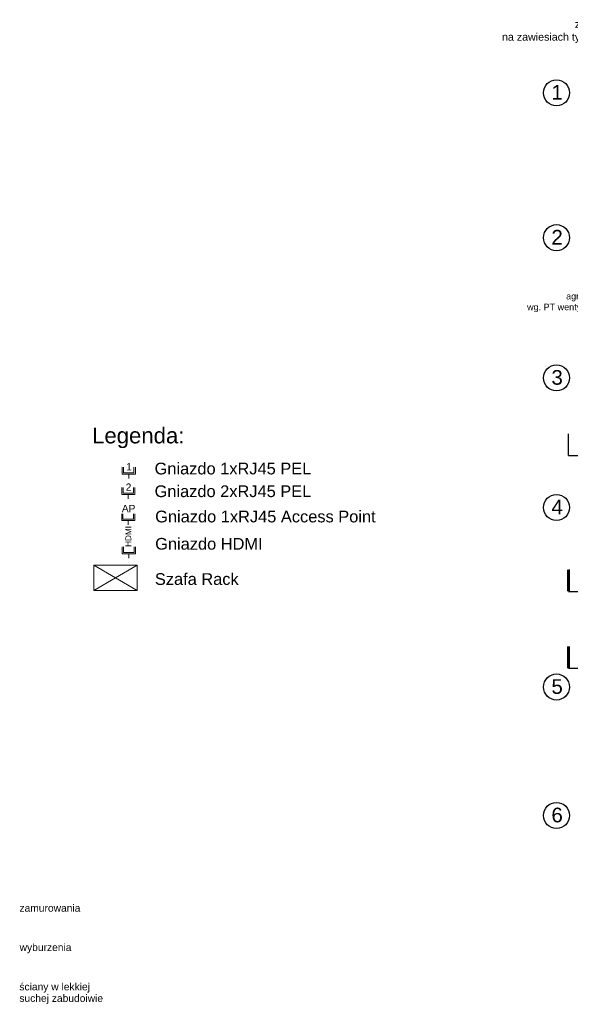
# Model space of a CAD drawing. Header units: millimetres. Extents: x -7023 to 53801, y 9849 to 33561.
# Tile 79 of 256: x 9615 to 10553, y 15301 to 16979. Entities that reach past the tile are written whole.
import ezdxf

# ---------------------------------------------------------------- set-up
doc = ezdxf.new("R2010")
doc.units = ezdxf.units.MM
doc.linetypes.add('CONTINOUS', pattern=[0])
doc.linetypes.add('DASHDOT', pattern=[1, 0.5, -0.25, 0, -0.25])
for name, color, linetype in [('.IE_podklad', 252, 'Continuous'), ('IE_CCTV', 6, 'Continuous'), ('IE_SKD', 6, 'Continuous')]:
    doc.layers.add(name, color=color, linetype=linetype)
doc.layers.add('IE_LAN', color=5, linetype='Continuous', lineweight=9)
doc.layers.add('PA_Instalacja pożarowa_opis', color=7, linetype='Continuous', lineweight=5)
doc.styles.add('Arial', font='arial.ttf', dxfattribs={"height": 125})
doc.styles.get("Standard").update_dxf_attribs({"font": 'arial.ttf'})
doc.styles.add('Times New Roman', font='arial.ttf')

# ---------------------------------------------------------------- blocks, each defined once
blk = doc.blocks.new('*U62')
at = {"layer": 'IE_LAN', "lineweight": 20}
for p, q in [((-13644.9, -15940.4), (-13644.9, -15928.5)), ((-13642.6, -15938), (-13642.6, -15928.5)), ((-13624.7, -15938), (-13624.7, -15928.5)), ((-13622.5, -15940.4), (-13622.5, -15928.5)), ((-13622.5, -15940.4), (-13644.9, -15940.4)), ((-13624.7, -15938), (-13642.6, -15938)), ((-13633.7, -15947.6), (-13633.7, -15940.4))]:
    blk.add_line(p, q, dxfattribs=at)
at = {"layer": 'IE_LAN', "ltscale": 25, "insert": (-13638, -15921.5), "char_height": 12.39, "attachment_point": 1}
blk.add_mtext_dynamic_manual_height_columns('{\\C256;2}', width=0.263, gutter_width=62, heights=[-12.4], dxfattribs=at)
blk = doc.blocks.new('*U60')
at = {"layer": 'IE_LAN', "lineweight": 20}
for p, q in [((-13653.9, -16000.6), (-13653.9, -15978.3)), ((-13653.9, -15978.3), (-13642.1, -15978.3)), ((-13661.2, -15989.5), (-13653.9, -15989.5)), ((-13651.6, -15998.4), (-13651.6, -15980.5)), ((-13651.6, -15980.5), (-13642.1, -15980.5)), ((-13653.9, -16000.6), (-13642.1, -16000.6)), ((-13651.6, -15998.4), (-13642.1, -15998.4))]:
    blk.add_line(p, q, dxfattribs=at)
at = {"layer": 'IE_LAN', "ltscale": 25, "insert": (-13627.1, -15978.6), "char_height": 12.39, "attachment_point": 1, "rotation": 270}
blk.add_mtext_dynamic_manual_height_columns('{\\C256;AP}', width=0.263, gutter_width=62, heights=[-12.4], dxfattribs=at)
blk = doc.blocks.new('Gniazdo HDMI1')
at = {"layer": 'IE_LAN', "lineweight": 20}
for p, q in [((-13653.9, -16000.6), (-13653.9, -15978.3)), ((-13653.9, -15978.3), (-13642.1, -15978.3)), ((-13661.2, -15989.5), (-13653.9, -15989.5)), ((-13651.6, -15998.4), (-13651.6, -15980.5)), ((-13651.6, -15980.5), (-13642.1, -15980.5)), ((-13653.9, -16000.6), (-13642.1, -16000.6)), ((-13651.6, -15998.4), (-13642.1, -15998.4))]:
    blk.add_line(p, q, dxfattribs=at)
at = {"layer": 'IE_LAN', "ltscale": 25, "insert": (-13642.1, -15983.4), "char_height": 10, "attachment_point": 1, "rotation": 360}
blk.add_mtext_dynamic_manual_height_columns('HDMI', width=0.263, gutter_width=62, heights=[-10], dxfattribs=at)
blk = doc.blocks.new('zw$2B9E')
at = {"layer": 'IE_LAN', "lineweight": 20}
for p, q in [((-11.2, 7.3), (-11.2, 19.2)), ((-8.9, 9.6), (-8.9, 19.1)), ((8.9, 9.6), (8.9, 19.1)), ((11.2, 7.3), (11.2, 19.2)), ((11.2, 7.3), (-11.2, 7.3)), ((8.9, 9.6), (-8.9, 9.6)), ((0, 0), (0, 7.3))]:
    blk.add_line(p, q, dxfattribs=at)
at = {"layer": 'IE_LAN', "ltscale": 25, "insert": (-4.4, 26.1), "char_height": 12.4, "attachment_point": 1}
blk.add_mtext_dynamic_manual_height_columns('1', width=0.263, gutter_width=62, heights=[-12.4], dxfattribs=at)

msp = doc.modelspace()

# ---------------------------------------------------------------- linework, layer by layer
at = {"layer": '.IE_podklad', "ltscale": 25}
for p, q in [((10550.2, 16236.4), (10550.2, 16273.4)), ((10552, 16004.7), (10552, 16041.8))]:
    msp.add_line(p, q, dxfattribs=at)
at = {"layer": '.IE_podklad', "linetype": 'DASHDOT', "lineweight": 13, "ltscale": 50}
msp.add_line((10550.2, 16236.4), (13108.5, 16236.4), dxfattribs=at)
at = {"layer": '.IE_podklad', "lineweight": 30, "ltscale": 25}
for p, q in [((10550.2, 16236.4), (10586.1, 16236.4)), ((10552, 16004.7), (10588, 16004.7))]:
    msp.add_line(p, q, dxfattribs=at)
at = {"layer": '.IE_podklad', "ltscale": 25, "const_width": 5}
for points in [[(10550.2, 16004.7), (10550.2, 16041.8)], [(10550.2, 15873.8), (10550.2, 15910.9)]]:
    msp.add_lwpolyline(points, dxfattribs=at)
at = {"layer": '.IE_podklad', "lineweight": 30, "ltscale": 25}
for points in [[(10550.2, 16004.7), (10586.1, 16004.7)], [(10550.2, 15873.8), (10586.1, 15873.8)]]:
    msp.add_lwpolyline(points, dxfattribs=at)
at = {"layer": '.IE_podklad', "linetype": 'Continuous'}
for centre in [(10529.9, 16854.7), (10529.9, 16607.7), (10529.9, 16368.7), (10529.9, 16147.7), (10529.9, 15841.7), (10529.9, 15622.7)]:
    msp.add_circle(centre, 22.2, dxfattribs=at)
at = {"layer": 'IE_LAN'}
msp.add_lwpolyline([(9741.4, 16049.3), (9815.2, 16049.3), (9815.2, 16006.4), (9741.4, 16006.4)], close=True, dxfattribs=at)
for points in [[(9815.2, 16049.3), (9741.4, 16006.4)], [(9741.4, 16049.3), (9815.2, 16006.4)]]:
    msp.add_lwpolyline(points, dxfattribs=at)

# ---------------------------------------------------------------- block references
at = {"layer": 'IE_LAN', "ltscale": 25}
msp.add_blockref('*U62', (23433.6, 32110.1), dxfattribs=at)
at = {"layer": 'IE_LAN', "ltscale": 25, "rotation": 89.99999999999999}
for name, p in [('*U60', (-6189.6, 29779.2)), ('Gniazdo HDMI1', (-6188.5, 29722.6))]:
    msp.add_blockref(name, p, dxfattribs=at)
at = {"layer": 'IE_SKD'}
msp.add_blockref('zw$2B9E', (9800.8, 16197.4), dxfattribs=at)

# ---------------------------------------------------------------- texts
at = {"layer": '.IE_podklad', "linetype": 'Continuous', "style": 'Arial'}
for s, p in [('zamurowania', (9614.5, 15458.6)), ('wyburzenia', (9614.8, 15391.6)), ('ściany w lekkiej ', (9614.3, 15324.5)), ('suchej zabudoiwie', (9614.3, 15304.9))]:
    msp.add_text(s, height=12.5, dxfattribs=at).set_placement(p)
at = {"layer": '.IE_podklad', "attachment_point": 3}
for s, insert, char_height in [('\\pxqr;zadaszenie szklane 190x80 cm VSG-ESG\\Pna zawiesiach typu spinning ze stali nierdzewnej AISI 304', (10901.3, 16978.2), 13), ('\\pxqr;agregat\\Pwg. PT wentylacji', (10598.4, 16513.4), 11)]:
    msp.add_mtext(s, dxfattribs=dict(at, insert=insert, char_height=char_height))
at = {"layer": '.IE_podklad', "char_height": 25, "width": 30.102, "attachment_point": 1}
for s, insert in [('1', (10521.2, 16868)), ('2', (10521.2, 16621)), ('3', (10521.2, 16382)), ('4', (10521.2, 16161)), ('5', (10521.2, 15855)), ('6', (10521.2, 15636))]:
    msp.add_mtext(s, dxfattribs=dict(at, insert=insert))
at = {"layer": 'IE_CCTV', "color": 7, "linetype": 'CONTINOUS', "style": 'Times New Roman'}
msp.add_text('Legenda:', height=27, dxfattribs=at).set_placement((9738.3, 16257))
at = {"layer": 'PA_Instalacja pożarowa_opis', "char_height": 20, "attachment_point": 4, "style": 'Arial', "bg_fill": 2}
for s, insert in [('Gniazdo 2xRJ45 PEL', (9844.8, 16175.3)), ('Szafa Rack ', (9845.3, 16025.6))]:
    msp.add_mtext_dynamic_manual_height_columns(s, width=423.702, gutter_width=12392.9, heights=[14.3], dxfattribs=dict(at, insert=insert))

# ---------------------------------------------------------------- next in the draw order: texts
for s, insert in [('Gniazdo 1xRJ45 PEL', (9844.8, 16214)), ('Gniazdo 1xRJ45 Access Point', (9845.8, 16132.2))]:
    msp.add_mtext_dynamic_manual_height_columns(s, width=423.702, gutter_width=12392.9, heights=[14.3], dxfattribs=dict(at, insert=insert))

# ---------------------------------------------------------------- next in the draw order: texts
at = {"layer": 'PA_Instalacja pożarowa_opis', "insert": (9845.8, 16085.7), "char_height": 20, "attachment_point": 4, "style": 'Arial', "bg_fill": 2}
msp.add_mtext_dynamic_manual_height_columns('Gniazdo HDMI', width=423.702, gutter_width=12392.9, heights=[14.3], dxfattribs=at)

doc.saveas('drawing.dxf')
